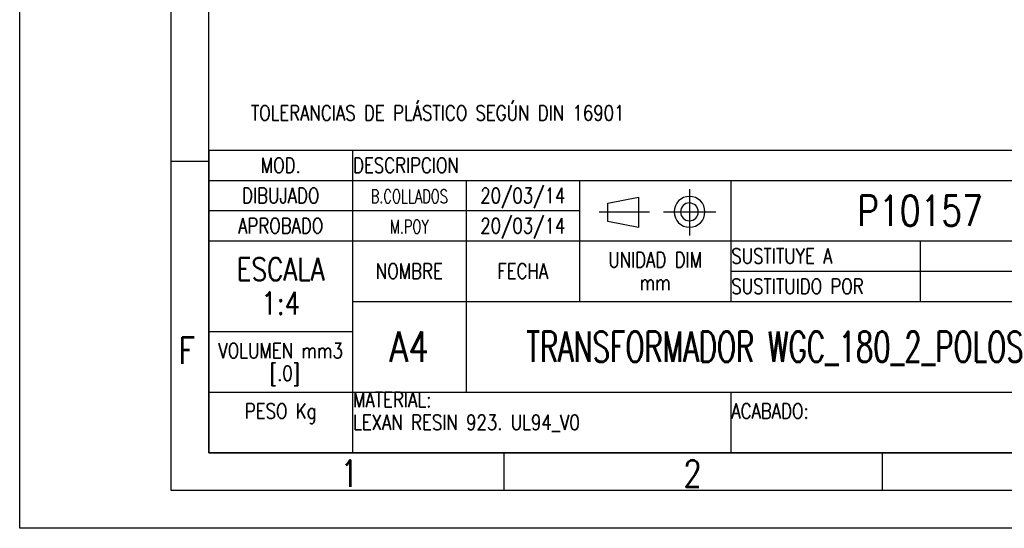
# Model space of a CAD drawing. Header units: millimetres. Extents: x 0 to 210, y 0 to 297.
# Tile 1 of 9: x 0 to 130, y 0 to 67. Entities that reach past the tile are written whole.
import ezdxf

# ---------------------------------------------------------------- set-up
doc = ezdxf.new("R2010")
doc.units = ezdxf.units.MM
doc.header["$LTSCALE"] = 19.36
doc.layers.get('0').update_dxf_attribs({"linetype": 'CONTINUOUS'})
doc.styles.get("Standard").update_dxf_attribs({"font": 'SIMPLEX.SHX', "width": 0.8})
doc.styles.add('TEXTSTYLE_2', font='SIMPLEX.SHX', dxfattribs={"width": 0.7})

msp = doc.modelspace()

# ---------------------------------------------------------------- linework, layer by layer
at = {"color": 7}
for p, q in [((0, 0), (0, 297)), ((25, 10), (25, 287)), ((25.0001, 50), (200.0001, 50)), ((25.0001, 50), (25.0001, 10)), ((44.0001, 50), (44.0001, 10)), ((25, 48.5), (20.0169, 48.5)), ((25.0001, 46), (200.0001, 46)), ((59.0001, 46), (59.0001, 18)), ((74.0001, 46), (74.0001, 30)), ((94.0001, 46), (94.0001, 30)), ((77.7301, 42.9914), (81.7801, 43.8014)), ((77.7301, 40.5614), (77.7301, 42.9914)), ((81.7801, 43.8014), (81.7801, 39.7514)), ((25.0001, 42), (74.0001, 42)), ((81.7801, 39.7514), (77.7301, 40.5614)), ((25.0001, 38), (144.0001, 38)), ((119.0001, 38), (119.0001, 30)), ((94.0001, 34), (144.0001, 34)), ((44.0001, 30), (144.0001, 30)), ((25.0001, 26), (44.0001, 26)), ((25.0001, 18), (144.0001, 18)), ((94.0001, 18), (94.0001, 10)), ((200, 10), (25, 10)), ((25.0001, 10), (200.0001, 10)), ((64, 10), (64, 5)), ((114, 10), (114, 5)), ((210, 0), (0, 0))]:
    msp.add_line(p, q, dxfattribs=at)
at = {"color": 8}
for p, q in [((20, 5), (20, 292)), ((88.5225, 44.8512), (88.5225, 38.7107)), ((76.5731, 41.8436), (83.2435, 41.8436)), ((85.088, 41.8436), (92.0184, 41.8436)), ((205, 5), (20, 5))]:
    msp.add_line(p, q, dxfattribs=at)
at = {"color": 7}
for centre, radius, start, end in [((88.5394, 41.8435), 2.0385, 180.008137, 179.991863), ((88.5217, 41.8368), 1.1772, 180.479068, 179.520932)]:
    msp.add_arc(centre, radius, start, end, dxfattribs=at)

# ---------------------------------------------------------------- texts
at = {"color": 8, "line_spacing_factor": 0.9}
for s, insert, char_height, width, attachment_point in [('TOLERANCIAS DE PLÁSTICO SEGÚN DIN 16901', (30.5591, 55.9227), 2, 62.4, 1), ('MOD.', (34.5001, 49), 2, 6.4, 2), ('DESCRIPCION', (44.0626, 49), 2, 17.6, 1), ('DIBUJADO', (34.5001, 45), 2, 12.8, 2), ('20/03/14', (66.5001, 45), 2, 12.8, 2), ('APROBADO', (34.5001, 41), 2, 12.8, 2), ('20/03/14', (66.5001, 41), 2, 12.8, 2), ('UNIDAD DIM\\Pmm', (84.0001, 36.5), 2, 16, 2), ('SUSTITUYE A', (94.0626, 37), 2, 17.6, 1), ('ESCALA\\P1:4', (34.5001, 35.75), 3, 14.4, 2), ('NOMBRE', (51.5001, 35), 2, 9.6, 2), ('FECHA', (66.5001, 35), 2, 8, 2), ('SUSTITUIDO POR', (94.0626, 33), 2, 22.4, 1), ('F', (21.0169, 25.2543), 3.5, 2.8, 1), ('VOLUMEN mm3\\P [.0]', (34.5001, 24.5), 2, 17.6, 2), ('MATERIAL:\\PLEXAN RESIN 923. UL94_V0\\P ', (44.0626, 18), 2, 38.4, 1), ('PESO Kg\\P ', (34.5001, 16.5), 2, 11.2, 2), ('ACABADO:\\P ', (94.0626, 16.5), 2, 12.8, 1), ('1', (42.3709, 9), 3.5, 2.8, 1), ('2', (87.7284, 9), 3.5, 2.8, 1)]:
    msp.add_mtext(s, dxfattribs=dict(at, insert=insert, char_height=char_height, width=width, attachment_point=attachment_point))
at = {"color": 8, "char_height": 1.8, "attachment_point": 2, "line_spacing_factor": 0.9, "style": 'TEXTSTYLE_2'}
for s, insert, width in [('B.COLLADOS\\H2.0;{\\W0.8; }', (51.5001, 44.8), 14.2), ('M.POY\\H2.0;{\\W0.8; }', (51.5001, 40.8), 7.9)]:
    msp.add_mtext(s, dxfattribs=dict(at, insert=insert, width=width))
at = {"color": 7, "char_height": 4, "attachment_point": 2, "line_spacing_factor": 0.9}
for s, insert, width in [('P10157', (119.0001, 44), 19.2), ('A4', (51.5001, 26), 6.4)]:
    msp.add_mtext(s, dxfattribs=dict(at, insert=insert, width=width))
at = {"color": 7, "insert": (101.5001, 26), "char_height": 4, "width": 81.2, "attachment_point": 2, "line_spacing_factor": 0.9, "style": 'TEXTSTYLE_2'}
msp.add_mtext('TRANSFORMADOR WGC_180_2_POLOS', dxfattribs=at)

doc.saveas('drawing.dxf')
